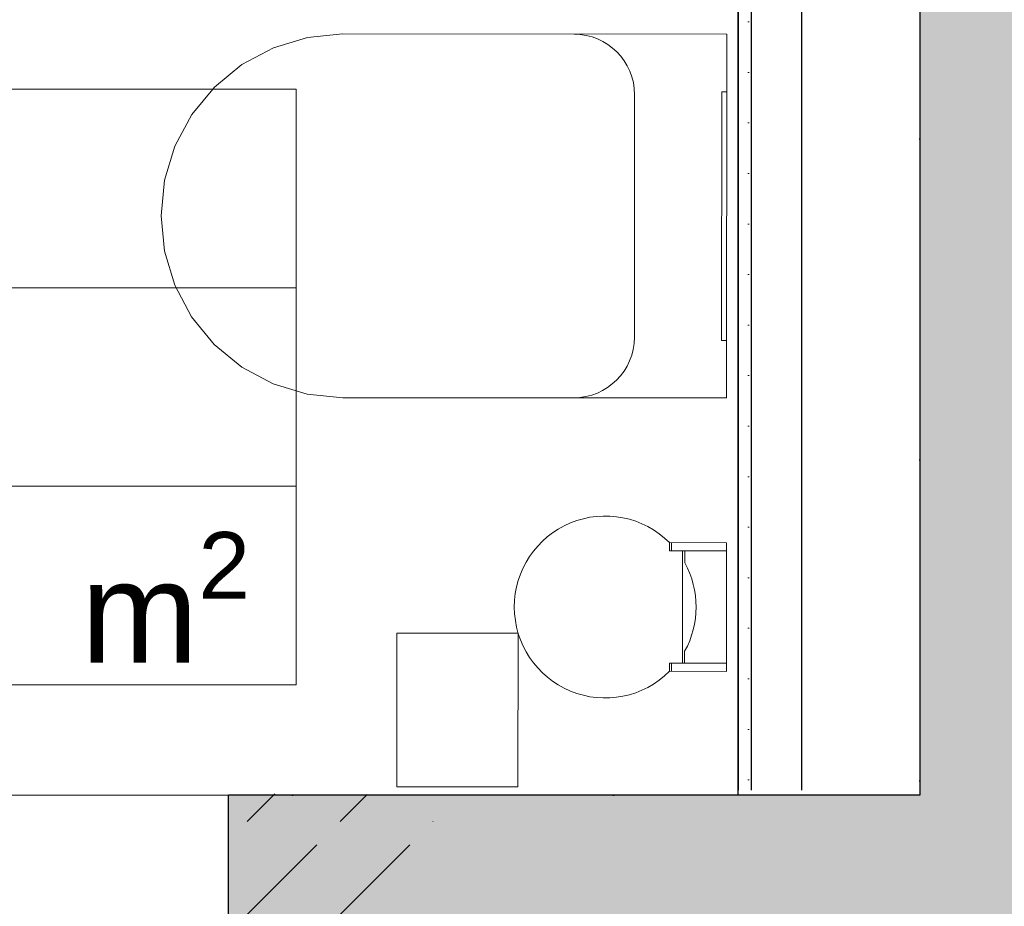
# Model space of a CAD drawing. Header units: millimetres. Extents: x -63554 to 200, y -19084 to 40052.
# Tile 69 of 120: x -45452 to -44477, y 100 to 977. Entities that reach past the tile are written whole.
import ezdxf
from ezdxf.enums import TextEntityAlignment as Align

# ---------------------------------------------------------------- set-up
doc = ezdxf.new("R2010")
doc.units = ezdxf.units.MM
doc.header["$MEASUREMENT"] = 0
doc.linetypes.add('Dotted', pattern=[317.499995, 0, -317.499995])
for name, color, linetype in [('1232_Kandvad vaheseinad', 7, 'Continuous'), ('1241_Välisseinad', 7, 'Continuous'), ('1311_Vaheseinad', 7, 'Continuous'), ('New_014_Ruumi netopind', 7, 'Continuous'), ('New_1321_Põranda kattetarindid', 7, 'Continuous'), ('New_Archicad Door Markers', 7, 'Continuous'), ('New_Archicad Doors', 7, 'Continuous'), ('New_SA- santehnika', 7, 'Continuous')]:
    doc.layers.add(name, color=color, linetype=linetype)
for name, color, linetype, lineweight in [('1232_Kandvad vaheseinad_Pen_No__101', 252, 'Continuous', 13), ('1232_Kandvad vaheseinad_Pen_No__41', 7, 'Continuous', 25), ('1241_Välisseinad_Pen_No__101', 252, 'Continuous', 13), ('1241_Välisseinad_Pen_No__41', 7, 'Continuous', 25), ('1311_Vaheseinad_Pen_No__101', 252, 'Continuous', 13), ('1311_Vaheseinad_Pen_No__41', 7, 'Continuous', 25), ('2D Drafting - General.AR_Pen_No__20', 1, 'Continuous', 0), ('New_1321_Põranda kattetarindid_Pen_No__41', 7, 'Continuous', 25), ('New_Archicad Door Markers_Pen_No__7', 7, 'Continuous', 35), ('New_Archicad Doors_Pen_No__101', 252, 'Continuous', 13), ('New_Archicad Zone Stamps_Pen_No__1', 7, 'Continuous', 13), ('New_Archicad Zone Stamps_Pen_No__7', 7, 'Continuous', 35), ('New_SA- santehnika_Pen_No__101', 252, 'Continuous', 13)]:
    doc.layers.add(name, color=color, linetype=linetype, lineweight=lineweight)
doc.layers.add('New_Archicad Door Markers_Pen_No__5', color=7, linetype='Continuous', lineweight=25, true_color=0x40a5ff)
doc.styles.add('GENERATED_STYLE_1', font='arial.ttf')
doc.styles.add('GENERATED_STYLE_2', font='arial.ttf')
pattern_1 = [(270, (0, 0), (86.60254, 0), [0, -50]), (270, (43.3, -25), (86.60254, 0), [0, -50])]

# ---------------------------------------------------------------- blocks, each defined once
blk = doc.blocks.new('WC_118_26_1', base_point=(-45586.51, 613.75))
at = {"layer": 'New_Archicad Zone Stamps_Pen_No__1', "color": 7, "linetype": 'Continuous', "lineweight": 13}
for p, q in [((-45177.91, 908.39), (-45995.1, 908.39)), ((-45995.1, 908.39), (-45995.1, 319.11)), ((-45995.1, 908.39), (-45177.91, 908.39)), ((-45995.1, 711.96), (-45995.1, 908.39)), ((-45177.91, 319.11), (-45177.91, 908.39)), ((-45177.91, 908.39), (-45177.91, 711.96)), ((-45177.91, 711.96), (-45995.1, 711.96)), ((-45995.1, 711.96), (-45177.91, 711.96)), ((-45995.1, 515.54), (-45995.1, 711.96)), ((-45177.91, 711.96), (-45177.91, 515.54)), ((-45177.91, 515.54), (-45995.1, 515.54)), ((-45995.1, 515.54), (-45177.91, 515.54)), ((-45995.1, 319.11), (-45995.1, 515.54)), ((-45177.91, 515.54), (-45177.91, 319.11)), ((-45995.1, 319.11), (-45177.91, 319.11)), ((-45177.91, 319.11), (-45995.1, 319.11))]:
    blk.add_line(p, q, dxfattribs=at)
at = {"layer": 'New_Archicad Zone Stamps_Pen_No__7', "color": 7, "lineweight": 35, "insert": (-45649.81, 470.31), "char_height": 100, "attachment_point": 1, "style": 'GENERATED_STYLE_2'}
blk.add_mtext('\\A1;{\\pql;\\pt0,350;\\fArial|b0|i0|c0|p0;\\W1.000000;1.8\\fArial|b0|i0|c0|p0;\\W1.000000;\\A1{\\H.66x;\\S^  ;}\\fArial|b0|i0|c0|p0;\\W1.000000; m\\fArial|b0|i0|c0|p0;\\W1.000000;\\A1{\\H.66x;\\S2^  ;}}', dxfattribs=at)
at = {"layer": 'New_Archicad Zone Stamps_Pen_No__7', "color": 7, "lineweight": 35, "style": 'GENERATED_STYLE_2'}
for tag, p in [('DUMMY_861', (-45256.48, 888.75)), ('ROOM_NAME', (-45916.53, 864.6)), ('DUMMY_862', (-45256.48, 692.32)), ('ROOM_NUMBER', (-45916.53, 668.17)), ('ceilingCode', (-45916.53, 471.74))]:
    blk.add_attdef(tag, text='', height=100, dxfattribs=at).set_placement(p, align=Align.TOP_LEFT)
blk = doc.blocks.new('Slab_165_1', base_point=(-48040, 210))
at = {"layer": 'New_1321_Põranda kattetarindid_Pen_No__41', "color": 7, "linetype": 'Dotted', "lineweight": 25, "flags": 128}
blk.add_lwpolyline([(-48040, 210), (-44560.55, 210), (-44560.55, 5699.83), (-48040, 5699.83)], close=True, dxfattribs=at)
blk = doc.blocks.new('Slab_445_1', base_point=(-44560.55, 210))
at = {"layer": '1311_Vaheseinad_Pen_No__41', "color": 7, "linetype": 'Continuous', "lineweight": 25, "flags": 128}
blk.add_lwpolyline([(-44560.55, 210), (-44740.55, 210), (-44740.55, 1339.83), (-44560.55, 1339.83)], close=True, dxfattribs=at)
blk = doc.blocks.new('Wall_158_1', base_point=(-44560.55, -110))
at = {"layer": '1241_Välisseinad_Pen_No__101', "linetype": 'Continuous', "lineweight": 0, "true_color": 0x4c4c4c}
blk.add_hatch(color=251, dxfattribs=at).paths.add_polyline_path([(-44560.55, 5699.83), (-44560.55, -110), (-44180.55, 210), (-44180.55, 5699.83)])
at = {"layer": '1241_Välisseinad_Pen_No__41', "color": 7, "linetype": 'Continuous', "lineweight": 25, "flags": 128}
blk.add_lwpolyline([(-44560.55, 3399.83), (-44560.55, 210)], dxfattribs=at)
blk = doc.blocks.new('D Marker 26_25')
at = {"layer": 'New_Archicad Door Markers_Pen_No__5', "color": 161, "linetype": 'Continuous', "lineweight": 25, "true_color": 0x40a5ff}
blk.add_line((0, -491.43), (0, 300), dxfattribs=at)
at = {"layer": 'New_Archicad Door Markers_Pen_No__7', "color": 7, "lineweight": 35, "insert": (-228.65, -622.41), "char_height": 100, "attachment_point": 7, "style": 'GENERATED_STYLE_1'}
blk.add_mtext('\\A1;{\\pql;\\pt0;\\fArial|b0|i0|c0|p0;\\W1.000000;SU-08v\\fArial|b0|i0|c0|p0;\\W1.000000;\\fArial|b0|i0|c0|p0;\\W1.000000;\\fArial|b0|i0|c0|p0;\\W1.000000;}', dxfattribs=at)
blk = doc.blocks.new('Door 26[49]_1')
at = {"layer": 'New_Archicad Doors_Pen_No__101', "color": 252, "linetype": 'Continuous', "lineweight": 13}
for p, q in [((-46045, 5), (-46045, 210)), ((-45245, 5), (-45245, 210)), ((-46005, 5), (-46045, 5)), ((-46045, 5), (-46045, -110)), ((-46045, -110), (-46045, 5)), ((-46045, -110), (-46045, 5)), ((-46005, 5), (-45285, 5)), ((-46005, -110), (-46005, 5)), ((-45245, 5), (-45285, 5)), ((-45285, 5), (-45285, -110)), ((-45245, -110), (-45245, 5)), ((-45245, -110), (-45245, 5)), ((-45245, -110), (-45245, 5)), ((-46045, -110), (-46005, -110)), ((-45285, -110), (-46005, -110)), ((-46005, -110), (-46005, -830)), ((-45285, -110), (-45245, -110))]:
    blk.add_line(p, q, dxfattribs=at)
blk.add_arc((-46005, -110), 720, 270, 0, dxfattribs=at)
at = {"layer": 'New_Archicad Door Markers', "color": 161, "lineweight": 25, "true_color": 0x40a5ff, "zscale": 1000}
blk.add_blockref('D Marker 26_25', (-45645, 210), dxfattribs=at)
blk = doc.blocks.new('Wall_178_1', base_point=(-47650, 210))
at = {"layer": '1232_Kandvad vaheseinad_Pen_No__101', "linetype": 'Continuous', "lineweight": 0, "true_color": 0x4c4c4c}
blk.add_hatch(color=251, dxfattribs=at).paths.add_polyline_path([(-45245, -110), (-44560.55, -110), (-44560.55, 210), (-45245, 210)])
at = {"layer": '1232_Kandvad vaheseinad_Pen_No__41', "color": 7, "linetype": 'Continuous', "lineweight": 25}
blk.add_line((-45245, 5), (-45245, 210), dxfattribs=at)
at = {"layer": '1232_Kandvad vaheseinad_Pen_No__41', "color": 7, "linetype": 'Continuous', "lineweight": 25, "flags": 128}
blk.add_lwpolyline([(-44560.55, 210), (-45245, 210)], dxfattribs=at)
at = {"layer": 'New_Archicad Doors', "color": 252, "linetype": 'Continuous', "lineweight": 13}
blk.add_blockref('Door 26[49]_1', (0, 0), dxfattribs=at)
blk = doc.blocks.new('Wall_189_1', base_point=(-44677.55, 1339.83))
at = {"layer": '1311_Vaheseinad_Pen_No__101', "linetype": 'Continuous', "lineweight": 13}
h = blk.add_hatch(dxfattribs=at)
h.set_pattern_fill('PLASTER_0001', color=252, style=0, pattern_type=2)
h.set_pattern_definition(pattern_1)
h.paths.add_polyline_path([(-44727.55, 1338.91), (-44740.55, 1338.92), (-44740.55, 1326.92), (-44727.55, 1326.91)])
h = blk.add_hatch(dxfattribs=at)
h.set_pattern_fill('PLASTER_0001', color=252, style=0, pattern_type=2)
h.set_pattern_definition(pattern_1)
h.paths.add_polyline_path([(-44740.55, 1326.92), (-44740.55, 215), (-44727.55, 215), (-44727.55, 1326.91)])
h = blk.add_hatch(dxfattribs=at)
h.set_pattern_fill('PLASTER_0001', color=252, style=0, pattern_type=2)
h.set_pattern_definition(pattern_1)
h.paths.add_polyline_path([(-44740.55, 210), (-44727.55, 210), (-44727.55, 215), (-44740.55, 215)])
at = {"layer": '1311_Vaheseinad_Pen_No__41', "color": 7, "linetype": 'Continuous', "lineweight": 25}
blk.add_line((-44727.55, 1326.91), (-44727.55, 215), dxfattribs=at)
at = {"layer": '1311_Vaheseinad_Pen_No__41', "color": 7, "linetype": 'Continuous', "lineweight": 25, "flags": 128}
for points in [[(-44677.55, 1339.83), (-44740.55, 1339.83)], [(-44740.55, 1326.92), (-44740.55, 215)], [(-44677.55, 215), (-44677.55, 1326.88)]]:
    blk.add_lwpolyline(points, dxfattribs=at)
blk = doc.blocks.new('WC 26[87]_1', base_point=(-44751.83, 782.96))
at = {"layer": 'New_SA- santehnika_Pen_No__101', "color": 252, "linetype": 'Continuous', "lineweight": 13}
blk.add_line((-44843.06, 902.93), (-44843.22, 663.1), dxfattribs=at)
at = {"layer": 'New_SA- santehnika_Pen_No__101', "color": 252, "linetype": 'Continuous', "lineweight": 13, "flags": 128}
for points in [[(-44751.72, 962.96), (-45131.72, 963.2), (-45166.84, 959.77), (-45200.61, 949.55), (-45231.74, 932.93), (-45259.03, 910.57), (-45281.43, 883.31), (-45298.09, 852.2), (-45308.35, 818.44), (-45311.83, 783.32), (-45308.4, 748.2), (-45298.18, 714.43), (-45281.56, 683.3), (-45259.2, 656.01), (-45231.94, 633.61), (-45200.83, 616.95), (-45167.07, 606.69), (-45131.95, 603.2), (-44751.95, 602.96)], [(-44751.92, 659.96), (-44751.75, 905.96), (-44756.75, 905.96), (-44756.92, 659.96)]]:
    blk.add_lwpolyline(points, close=True, dxfattribs=at)
at = {"layer": 'New_SA- santehnika_Pen_No__101', "color": 252, "linetype": 'Continuous', "lineweight": 13}
for centre, start, end in [((-44903.06, 902.97), 359.96242, 89.96241), ((-44903.22, 663.14), 269.96245, 359.96242)]:
    blk.add_arc(centre, 60, start, end, dxfattribs=at)
blk = doc.blocks.new('Standard steel toilet 2 rolls paper dispenser PR2784[205]_1', base_point=(-45018.53, 218.3))
at = {"layer": 'New_SA- santehnika_Pen_No__101', "color": 252, "linetype": 'Continuous', "lineweight": 13, "flags": 128}
blk.add_lwpolyline([(-44958.53, 218.26), (-44958.43, 370.26), (-45078.43, 370.34), (-45078.53, 218.34)], close=True, dxfattribs=at)
blk = doc.blocks.new('Disposal Bin[206]_1', base_point=(-44752.09, 396.07))
at = {"layer": 'New_SA- santehnika_Pen_No__101', "color": 252, "linetype": 'Continuous', "lineweight": 13}
for p, q in [((-44808.45, 451.7), (-44808.45, 459.8)), ((-44806.45, 451.7), (-44806.45, 459.8)), ((-44752.05, 451.67), (-44808.45, 451.7)), ((-44795.52, 340.5), (-44795.45, 451.7)), ((-44793.45, 451.69), (-44793.46, 439.89)), ((-44793.52, 340.49), (-44793.52, 352.29)), ((-44808.52, 340.5), (-44808.53, 332.4)), ((-44752.12, 340.47), (-44808.52, 340.5)), ((-44806.52, 340.5), (-44806.53, 332.4))]:
    blk.add_line(p, q, dxfattribs=at)
at = {"layer": 'New_SA- santehnika_Pen_No__101', "color": 252, "linetype": 'Continuous', "lineweight": 13, "flags": 128}
blk.add_lwpolyline([(-44752.13, 332.47), (-44752.05, 459.77), (-44808.45, 459.8, 2.414214), (-44808.43, 332.5)], format="xyb", close=True, dxfattribs=at)
at = {"layer": 'New_SA- santehnika_Pen_No__101', "color": 252, "linetype": 'Continuous', "lineweight": 13}
blk.add_arc((-44872.09, 396.15), 90, 330.86242, 29.06242, dxfattribs=at)

msp = doc.modelspace()

# ---------------------------------------------------------------- hatches: boundary and pattern name
at = {"layer": '2D Drafting - General.AR_Pen_No__20', "linetype": 'Continuous', "lineweight": 0}
h = msp.add_hatch(dxfattribs=at)
h.set_pattern_fill('DASHED_0001', color=1, style=0, pattern_type=2)
h.set_pattern_definition([(45, (0, 0), (-91.92388, 91.92388), [97.5, -32.5]), (45, (4e-14, 91.92), (-91.92388, 91.92388), [97.5, -32.5])])
h.paths.add_polyline_path([(-45242.31, 211.67), (-45042.32, 210), (-45045.01, -110.84), (-45245, -109.16)])

# ---------------------------------------------------------------- linework, layer by layer
at = {"layer": 'New_014_Ruumi netopind', "color": 254, "linetype": 'Continuous', "lineweight": 0, "true_color": 0xfdf2d0, "flags": 128}
msp.add_lwpolyline([(-46125, 1339.83), (-46125, 210), (-44560.55, 210), (-44560.55, 1339.83)], close=True, dxfattribs=at)

# ---------------------------------------------------------------- block references
at = {"layer": '1232_Kandvad vaheseinad', "color": 7, "lineweight": 25}
msp.add_blockref('Wall_178_1', (-47650, 210), dxfattribs=at)
at = {"layer": '1241_Välisseinad', "color": 7, "lineweight": 25}
msp.add_blockref('Wall_158_1', (-44560.55, -110), dxfattribs=at)
at = {"layer": '1311_Vaheseinad', "color": 7, "linetype": 'Continuous', "lineweight": 25}
msp.add_blockref('Slab_445_1', (-44560.55, 210), dxfattribs=at)
at = {"layer": '1311_Vaheseinad', "color": 7, "lineweight": 25}
msp.add_blockref('Wall_189_1', (-44677.55, 1339.83), dxfattribs=at)
at = {"layer": 'New_014_Ruumi netopind', "color": 252, "linetype": 'Continuous', "lineweight": 13}
msp.add_blockref('WC_118_26_1', (-45586.51, 613.75), dxfattribs=at).add_auto_attribs({'ROOM_NAME': 'WC', 'ROOM_NUMBER': '118', 'ceilingCode': 'CA: '})
at = {"layer": 'New_1321_Põranda kattetarindid', "color": 7, "linetype": 'Dotted', "lineweight": 25}
msp.add_blockref('Slab_165_1', (-48040, 210), dxfattribs=at)
at = {"layer": 'New_SA- santehnika', "color": 252, "linetype": 'Continuous', "lineweight": 13}
for name, p in [('WC 26[87]_1', (-44751.83, 782.96)), ('Disposal Bin[206]_1', (-44752.09, 396.07)), ('Standard steel toilet 2 rolls paper dispenser PR2784[205]_1', (-45018.53, 218.3))]:
    msp.add_blockref(name, p, dxfattribs=at)

doc.saveas('drawing.dxf')
